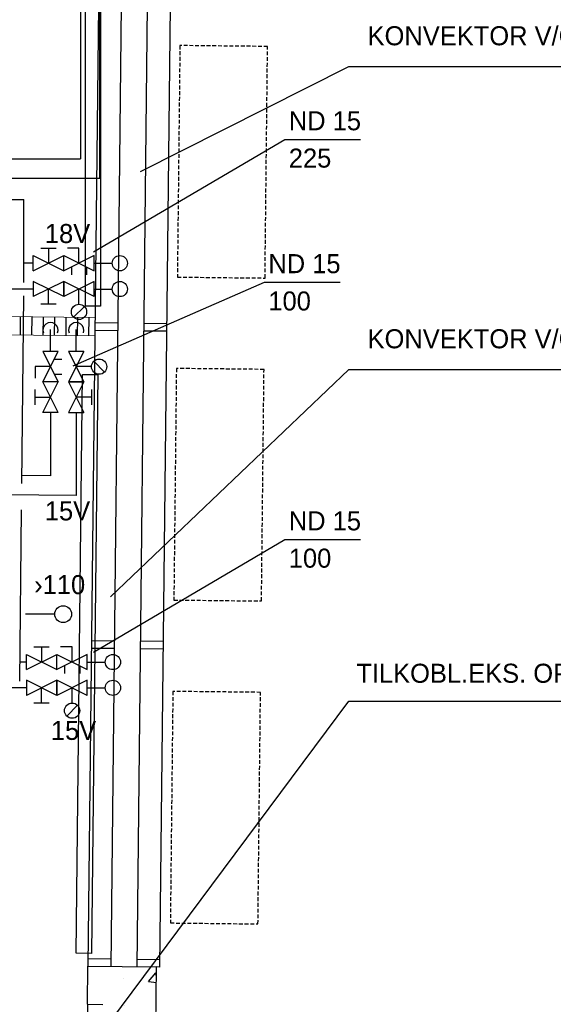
# Model space of a CAD drawing. Header units: millimetres. Extents: x 0 to 84060, y 0 to 52805.
# Tile 56 of 60: x 62633 to 66134, y 42527 to 48990. Entities that reach past the tile are written whole.
import ezdxf

# ---------------------------------------------------------------- set-up
doc = ezdxf.new("R2010")
doc.units = ezdxf.units.MM
doc.header["$LTSCALE"] = 50
doc.header["$MEASUREMENT"] = 0
for name, pattern in [('20601A200D001$0$DASHED', [0.75, 0.5, -0.25]), ('CENTRUMLINJE', [27, 20, -3, 1, -3]), ('V-V', [2, 1, 1])]:
    doc.linetypes.add(name, pattern=pattern)
doc.layers.get('0').update_dxf_attribs({"linetype": 'CONTINUOUS'})
for name, color, linetype in [('20601A200D001$0$A12-HEL1', 251, 'CONTINUOUS'), ('20601A200D001$0$A12-HEL3', 251, 'CONTINUOUS'), ('20601A200D001$0$A12-HEL4', 251, 'CONTINUOUS'), ('20601A200D001$0$A12-SKR1', 251, 'CONTINUOUS'), ('20601A200D001$0$A23-HEL1', 251, 'CONTINUOUS'), ('20601A200D001$0$A24-HEL2', 252, 'CONTINUOUS'), ('20601A200D001$0$A24-SKR1', 251, 'CONTINUOUS'), ('20601A200D001$0$A25-STI1', 251, '20601A200D001$0$DASHED'), ('V090-', 2, 'CONTINUOUS'), ('V091-', 1, 'CONTINUOUS'), ('V100', 1, 'CONTINUOUS'), ('V100-', 6, 'CONTINUOUS'), ('V101-', 1, 'CONTINUOUS'), ('V110-', 6, 'CONTINUOUS'), ('xref', 7, 'CENTRUMLINJE')]:
    doc.layers.add(name, color=color, linetype=linetype)
doc.styles.add('FISO', font='fiso')

# ---------------------------------------------------------------- blocks, each defined once
blk = doc.blocks.new('VUN')
at = {"color": 0}
blk.add_circle((0, 0), 0.5, dxfattribs=at)
blk = doc.blocks.new('RADN')
at = {"color": 0}
for p, q in [((-0.5, -1), (-0.5, 0)), ((-0.5, 0), (0.5, 0)), ((0.5, 0), (0.5, -1)), ((0.5, -1), (-0.5, -1))]:
    blk.add_line(p, q, dxfattribs=at)
blk = doc.blocks.new('*X158')
at = {"color": 0}
for p, q in [((73049.8, 43932.6), (73098, 43990)), ((73102.7, 43964.8), (73098.1, 43990)), ((72888.6, 43950.8), (72888.6, 43950.8)), ((73049.8, 43932.6), (73102.3, 43928)), ((72895.2, 43775.7), (72895.2, 43775.7)), ((73009.6, 43726.8), (73009.6, 43726.8)), ((73010.4, 43523), (73010.4, 43523)), ((72687.4, 43411.2), (72687.4, 43411.2)), ((72997.4, 43393.9), (72997.4, 43393.9)), ((73010.9, 43431.2), (73010.9, 43431.2))]:
    blk.add_line(p, q, dxfattribs=at)
blk = doc.blocks.new('*X205')
at = {"color": 0}
for p, q in [((72885.4, 46961.9), (72886.6, 47068.5)), ((72960.4, 46961.1), (72961.7, 47081.1)), ((73035.4, 46960.3), (73036.7, 47080.3)), ((73110.4, 46959.5), (73111.7, 47079.5)), ((73185.4, 46958.6), (73186.7, 47078.6)), ((73260.4, 46957.8), (73261.7, 47077.8)), ((73335.4, 46957), (73336.7, 47077)), ((73410.4, 46956.2), (73411.7, 47076.2)), ((73485.4, 46955.4), (73486.7, 47075.4)), ((73560.4, 46954.5), (73561.7, 47074.5)), ((73635.3, 46953.7), (73636.7, 47073.7)), ((73710.3, 46952.9), (73711.6, 47072.9)), ((73785.3, 46952.1), (73786.6, 47072.1)), ((73860.3, 46951.3), (73861.6, 47071.3)), ((73935.3, 46950.5), (73936.6, 47070.5)), ((74010.3, 46949.6), (74011.6, 47069.6)), ((74085.3, 46948.8), (74086.6, 47068.8)), ((74160.3, 46948), (74161.6, 47068)), ((74235.3, 46947.2), (74236.6, 47067.2)), ((74310.3, 46946.4), (74311.6, 47066.4)), ((74385.3, 46945.6), (74386.6, 47065.5)), ((74460.3, 46944.7), (74461.6, 47064.7)), ((74535.3, 46943.9), (74536.6, 47063.9)), ((74610.3, 46943.1), (74611.6, 47063.1)), ((74685.3, 46942.3), (74686.6, 47062.3)), ((74760.3, 46941.5), (74761.6, 47061.5)), ((74835.3, 46940.6), (74836.6, 47060.6)), ((74910.3, 46939.8), (74911.6, 47059.8)), ((74985.3, 46939), (74986.6, 47059)), ((75060.3, 46938.2), (75061.6, 47058.2)), ((75135.3, 46937.4), (75136.6, 47057.4)), ((75210.3, 46936.6), (75211.6, 47056.5)), ((75285.2, 46935.7), (75286.6, 47055.7)), ((75360.2, 46934.9), (75361.6, 47054.9)), ((75435.2, 46934.1), (75436.5, 47054.1)), ((72810.4, 46962.7), (72810.7, 46994.3)), ((75510.2, 46933.3), (75511.5, 47053.3)), ((75585.2, 46932.5), (75586.5, 47052.5)), ((75660.2, 46931.6), (75661.5, 47051.6)), ((75735.2, 46930.8), (75736.5, 47050.8)), ((75810.2, 46930), (75811.5, 47050)), ((75885.2, 46929.2), (75886.5, 47049.2)), ((75960.2, 46928.4), (75961.5, 47048.4)), ((76035.2, 46927.6), (76036.5, 47047.6)), ((76110.2, 46926.7), (76111.5, 47046.7)), ((76185.2, 46925.9), (76186.5, 47045.9)), ((76260.2, 46925.1), (76261.5, 47045.1)), ((76335.2, 46924.3), (76336.5, 47044.3)), ((76410.2, 46923.5), (76411.5, 47043.5)), ((76485.2, 46922.6), (76486.5, 47042.6)), ((76560.2, 46921.8), (76561.5, 47041.8)), ((76635.2, 46921), (76636.5, 47041)), ((76710.2, 46920.2), (76711.5, 47040.2)), ((76785.2, 46919.4), (76786.5, 47039.4)), ((76860.2, 46918.6), (76861.5, 47038.6)), ((76935.1, 46917.7), (76936.5, 47037.7)), ((77010.1, 46916.9), (77011.5, 47036.9)), ((77085.1, 46916.1), (77086.4, 47036.1)), ((77160.1, 46915.3), (77161.4, 47035.3))]:
    blk.add_line(p, q, dxfattribs=at)
blk = doc.blocks.new('20601A200D001')
at = {"layer": '20601A200D001$0$A12-HEL1'}
for p, q in [((161460.39171, 49082.9255), (161391.57479, 42773.27401)), ((161587.62559, 46994.73812), (161437.63451, 46996.37402)), ((161587.08029, 46944.74109), (161437.08921, 46946.37699)), ((161564.32308, 44858.18961), (161414.332, 44859.8255)), ((161564.86838, 44908.18663), (161414.8773, 44909.82253)), ((161392.12009, 42823.27104), (161542.11117, 42821.63514))]:
    blk.add_line(p, q, dxfattribs=at)
blk.add_lwpolyline([(161590.38398, 49081.50773), (161610.38279, 49081.28961), (161541.56587, 42771.63812), (161521.56706, 42771.85624)], dxfattribs=at)
at = {"layer": '20601A200D001$0$A12-HEL3'}
blk.add_line((161068.86733, 42526.77879), (161065.59554, 42226.79663), dxfattribs=at)
at = {"layer": '20601A200D001$0$A12-HEL4'}
for p, q in [((161068.86733, 42526.77879), (161071.59382, 42776.76392)), ((161071.59382, 42776.76392), (161521.56706, 42771.85624)), ((161512.84229, 41971.90381), (161521.56706, 42771.85624)), ((161068.86733, 42526.77879), (161168.86139, 42525.68819))]:
    blk.add_line(p, q, dxfattribs=at)
at = {"layer": '20601A200D001$0$A23-HEL1'}
for p, q in [((161140.41075, 49086.41541), (161071.59382, 42776.76392)), ((161290.40182, 49084.77952), (161221.5849, 42775.12803)), ((161267.64462, 46998.22803), (161117.65354, 46999.86392)), ((161267.09932, 46948.231), (161117.10824, 46949.8669)), ((161244.34211, 44861.67951), (161094.35103, 44863.31541)), ((161244.88741, 44911.67654), (161094.89633, 44913.31244)), ((161072.13912, 42826.76095), (161222.1302, 42825.12505))]:
    blk.add_line(p, q, dxfattribs=at)
at = {"layer": '20601A200D001$0$A24-HEL2', "color": 7, "linetype": 'Continuous', "lineweight": 0, "ltscale": 1000}
for points in [[(156818.29688, 47081.75781), (161118.03125, 47034.86328)], [(156696.98438, 46963.07422), (161116.71875, 46914.86719)]]:
    blk.add_lwpolyline(points, dxfattribs=at)
at = {"layer": '20601A200D001$0$A25-STI1'}
for points in [[(161675.04294, 48820.54216), (161658.46587, 47300.63256), (162233.43168, 47294.36163), (162250.00874, 48814.27123)], [(161651.92229, 46700.66824), (161635.34523, 45180.75864), (162210.31103, 45174.48771), (162226.8881, 46694.39731)], [(161628.80165, 44580.79432), (161612.22459, 43060.88472), (162187.19039, 43054.61379), (162203.76746, 44574.52339)]]:
    blk.add_lwpolyline(points, close=True, dxfattribs=at)
at = {"layer": '20601A200D001$0$A12-SKR1'}
blk.add_blockref('*X158', (88418.15156, -1257.00236), dxfattribs=at)
at = {"layer": '20601A200D001$0$A24-SKR1'}
blk.add_blockref('*X205', (83918.15156, 0), dxfattribs=at)

msp = doc.modelspace()

# ---------------------------------------------------------------- linework, layer by layer
at = {"layer": 'V090-', "linetype": 'V-V'}
msp.add_line((62863.5, 45087.6), (62672, 45087.6), dxfattribs=at)
at = {"layer": 'V091-', "color": 1}
for p, q in [((63224.7, 42410.4), (64791.7, 44517.5)), ((64791.7, 44517.5), (66417, 44517.5))]:
    msp.add_line(p, q, dxfattribs=at)
at = {"layer": 'V100-', "linetype": 'V-V'}
for p, q in [((59742.5, 47809.4), (62661.3, 47809.4)), ((62661.3, 47265.8), (62661.3, 47809.4)), ((62722.2, 47391.4), (62661.3, 47391.4)), ((63122.2, 47391.4), (63240, 47391.4)), ((62722.2, 47222.1), (62536.2, 47222.1)), ((63122.2, 47222.1), (63240, 47222.1)), ((62647.8, 45946.6), (62661.3, 47178.3)), ((62835, 46812.6), (62835, 46955.5)), ((63004.3, 46812.6), (63004.3, 46955.5)), ((62835, 46412.6), (62835, 45995.4)), ((63004.3, 46412.6), (63004.3, 45866.6)), ((62633.6, 44648), (62645.9, 45772.2)), ((62676.8, 44773.6), (62635, 44773.6)), ((63076.8, 44773.6), (63194.6, 44773.6)), ((62676.8, 44604.3), (62500.9, 44604.3)), ((63076.8, 44604.3), (63194.6, 44604.3))]:
    msp.add_line(p, q, dxfattribs=at)
at = {"layer": 'V100-', "color": 1}
for p, q in [((62772.2, 47491.4), (62872.2, 47491.4)), ((62822.2, 47491.4), (62822.2, 47391.4)), ((63022.2, 47491.4), (62947.2, 47491.4)), ((63022.2, 47391.4), (63022.2, 47491.4)), ((62722.2, 47441.4), (62922.2, 47341.4)), ((62722.2, 47341.4), (62922.2, 47441.4)), ((62722.2, 47341.4), (62722.2, 47441.4)), ((62922.2, 47341.4), (62922.2, 47441.4)), ((63122.2, 47441.4), (62922.2, 47341.4)), ((62922.2, 47441.4), (63122.2, 47341.4)), ((62922.2, 47341.4), (62922.2, 47441.4)), ((63122.2, 47341.4), (63122.2, 47441.4)), ((62972.2, 47366.4), (62972.2, 47316.4)), ((63072.2, 47366.4), (63072.2, 47316.4)), ((62922.2, 47172.1), (62722.2, 47272.1)), ((62922.2, 47272.1), (62722.2, 47172.1)), ((62722.2, 47272.1), (62722.2, 47172.1)), ((62922.2, 47172.1), (62922.2, 47272.1)), ((63122.2, 47172.1), (62922.2, 47272.1)), ((63122.2, 47272.1), (62922.2, 47172.1)), ((62922.2, 47272.1), (62922.2, 47172.1)), ((63122.2, 47172.1), (63122.2, 47272.1)), ((62822.2, 47122.1), (62822.2, 47222.1)), ((63022.2, 47122.1), (63022.2, 47222.1)), ((62872.2, 47122.1), (62772.2, 47122.1)), ((63057.6, 47107.4), (62986.9, 47036.7)), ((62885, 46812.6), (62785, 46812.6)), ((62785, 46612.6), (62885, 46812.6)), ((62785, 46812.6), (62885, 46612.6)), ((63054.3, 46812.6), (62954.3, 46812.6)), ((62954.3, 46812.6), (63054.3, 46612.6)), ((63054.3, 46812.6), (62954.3, 46612.6)), ((62860, 46762.6), (62910, 46762.6)), ((63118.9, 46747.9), (63189.6, 46677.2)), ((62735, 46712.6), (62735, 46637.6)), ((62835, 46712.6), (62735, 46712.6)), ((63104.3, 46712.6), (63004.3, 46712.6)), ((62885, 46612.6), (62785, 46612.6)), ((62785, 46412.6), (62885, 46612.6)), ((62885, 46412.6), (62785, 46612.6)), ((62885, 46612.6), (62785, 46612.6)), ((62860, 46662.6), (62910, 46662.6)), ((62954.3, 46612.6), (63054.3, 46412.6)), ((63054.3, 46612.6), (62954.3, 46412.6)), ((62954.3, 46612.6), (63054.3, 46612.6)), ((63054.3, 46612.6), (62954.3, 46612.6)), ((62735, 46462.6), (62735, 46562.6)), ((63104.3, 46562.6), (63104.3, 46462.6)), ((62735, 46512.6), (62835, 46512.6)), ((63104.3, 46512.6), (63004.3, 46512.6)), ((62885, 46412.6), (62785, 46412.6)), ((62954.3, 46412.6), (63054.3, 46412.6)), ((62726.8, 44873.6), (62826.8, 44873.6)), ((62776.8, 44873.6), (62776.8, 44773.6)), ((62976.8, 44873.6), (62901.8, 44873.6)), ((62976.8, 44773.6), (62976.8, 44873.6)), ((62676.8, 44823.6), (62876.8, 44723.6)), ((62676.8, 44723.6), (62876.8, 44823.6)), ((62676.8, 44723.6), (62676.8, 44823.6)), ((62876.8, 44823.6), (63076.8, 44723.6)), ((63076.8, 44823.6), (62876.8, 44723.6)), ((62876.8, 44723.6), (62876.8, 44823.6)), ((62876.8, 44723.6), (62876.8, 44823.6)), ((63076.8, 44723.6), (63076.8, 44823.6)), ((62926.8, 44748.6), (62926.8, 44698.6)), ((63026.8, 44748.6), (63026.8, 44698.6)), ((62676.8, 44654.3), (62676.8, 44554.3)), ((62876.8, 44654.3), (62676.8, 44554.3)), ((62876.8, 44554.3), (62676.8, 44654.3)), ((62776.8, 44504.3), (62776.8, 44604.3)), ((62876.8, 44654.3), (62876.8, 44554.3)), ((63076.8, 44654.3), (62876.8, 44554.3)), ((63076.8, 44554.3), (62876.8, 44654.3)), ((62876.8, 44554.3), (62876.8, 44654.3)), ((62976.8, 44504.3), (62976.8, 44604.3)), ((63076.8, 44554.3), (63076.8, 44654.3)), ((62826.8, 44504.3), (62726.8, 44504.3)), ((63012.1, 44489.6), (62941.4, 44418.9))]:
    msp.add_line(p, q, dxfattribs=at)
at = {"layer": 'V100-'}
for p, q in [((62835, 45995.4), (62648.4, 45997.5)), ((63004.3, 45866.6), (62514.2, 45871.7))]:
    msp.add_line(p, q, dxfattribs=at)
at = {"layer": 'V100-', "color": 1}
for centre in [(63022.2, 47072.1), (63154.3, 46712.6), (62976.8, 44454.3)]:
    msp.add_circle(centre, 50, dxfattribs=at)
for centre in [(62835, 46952), (63004.3, 46952)]:
    msp.add_arc(centre, 50, 338.74008, 561.25992, dxfattribs=at)
at = {"layer": 'V101-', "color": 1}
for p, q in [((63425.7, 47993.1), (64791.7, 48682.5)), ((64791.7, 48682.5), (66311.7, 48682.5)), ((63229.8, 45200.9), (64791.7, 46693.3)), ((64791.7, 46693.3), (66311.7, 46693.3))]:
    msp.add_line(p, q, dxfattribs=at)
at = {"layer": 'V101-'}
for p, q in [((63117.3, 47465.6), (64373.8, 48204.3)), ((64373.8, 48204.3), (64870.1, 48204.3)), ((62983.2, 46717.2), (64239.7, 47266.3)), ((64239.7, 47266.3), (64736, 47266.3)), ((63117.3, 44839.2), (64373.8, 45578)), ((64373.8, 45578), (64870.1, 45578))]:
    msp.add_line(p, q, dxfattribs=at)
at = {"layer": 'V110-', "linetype": 'V-V'}
for p, q in [((63159.7, 47948.9), (63159.7, 49750.7)), ((63031.2, 49371.9), (63031.2, 48077.4)), ((59742.5, 48077.4), (63031.2, 48077.4)), ((59742.5, 47948.9), (63159.7, 47948.9))]:
    msp.add_line(p, q, dxfattribs=at)

# ---------------------------------------------------------------- block references
at = {"layer": 'V090-', "color": 1, "xscale": 110, "yscale": 110, "zscale": 110}
msp.add_blockref('VUN', (62918.5, 45087.6), dxfattribs=at)
at = {"layer": 'V100', "yscale": 100}
for p, xscale, zscale, rotation in [((63064.1, 48109.1), 2000, 2000, 90), ((63124.9, 44761), 3800, 3800, 269.3809263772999)]:
    msp.add_blockref('RADN', p, dxfattribs=dict(at, xscale=xscale, zscale=zscale, rotation=rotation))
at = {"layer": 'V100-', "color": 1, "xscale": 100, "yscale": 100, "zscale": 100}
for p in [(63290, 47391.4), (63290, 47222.1), (63244.6, 44773.6), (63244.6, 44604.3)]:
    msp.add_blockref('VUN', p, dxfattribs=at)
at = {"layer": 'xref'}
msp.add_blockref('20601A200D001', (-97990.7, 0), dxfattribs=at)

# ---------------------------------------------------------------- texts
at = {"layer": 'V091-', "color": 1, "style": 'FISO'}
for s, p in [('›110', (62728.3, 45219.2)), ('TILKOBL.EKS. OPPL.', (64841.7, 44637.5))]:
    msp.add_text(s, height=125, dxfattribs=at).set_placement(p)
at = {"layer": 'V101-', "color": 1, "style": 'FISO'}
for p in [(64915.7, 48822.3), (64915.7, 46833.2)]:
    msp.add_text('KONVEKTOR V/GULV', height=125, dxfattribs=at).set_placement(p)
at = {"layer": 'V101-', "style": 'FISO'}
for s, p in [('ND 15', (64398.8, 48264.3)), ('225', (64398.8, 48019.3)), ('18V', (62798.3, 47524)), ('ND 15', (64264.7, 47326.3)), ('100', (64264.7, 47081.3)), ('15V', (62798.3, 45703.3)), ('ND 15', (64398.8, 45638)), ('100', (64398.8, 45393)), ('15V', (62837.7, 44262.4))]:
    msp.add_text(s, height=125, dxfattribs=at).set_placement(p)

doc.saveas('drawing.dxf')
